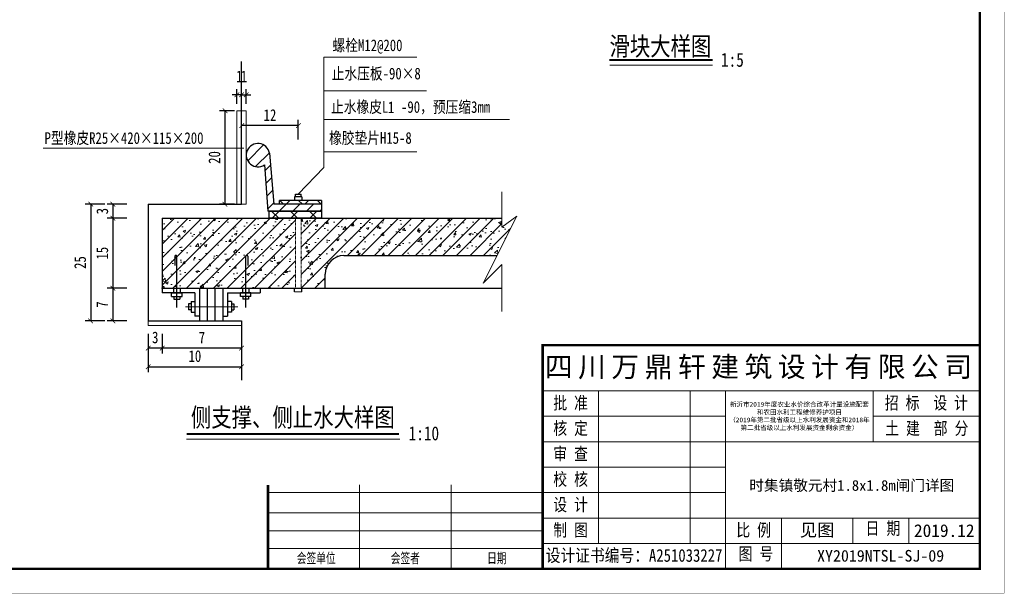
# Model space of a CAD drawing. Extents: x 36231 to 595326, y 3059 to 3871788.
# Tile 22 of 143: x 584792 to 585003, y 3863592 to 3863715. Entities that reach past the tile are written whole.
import ezdxf
from ezdxf.enums import TextEntityAlignment as Align
from ezdxf.lldxf.tags import DXFTag

# ---------------------------------------------------------------- set-up
doc = ezdxf.new("R2010")
doc.units = 0
doc.header["$PDMODE"] = 32
doc.header["$PDSIZE"] = 0.2
doc.linetypes.add('HIDDEN', pattern=[0.375, 0.25, -0.125])
doc.layers.get('0').update_dxf_attribs({"linetype": 'CONTINUOUS'})
doc.layers.get('Defpoints').update_dxf_attribs({"linetype": 'CONTINUOUS'})
for name, color, linetype, lineweight in [('0.13文字', 3, 'CONTINUOUS', 13), ('BIAOZHU', 8, 'CONTINUOUS', 13), ('图框１', 5, 'CONTINUOUS', 60), ('文字', 7, 'CONTINUOUS', 15), ('文字层', 7, 'CONTINUOUS', 15), ('标注', 6, 'CONTINUOUS', 9), ('标注线', 7, 'CONTINUOUS', 18), ('细实线', 3, 'CONTINUOUS', 20), ('细线', 7, 'CONTINUOUS', 15), ('虚线', 251, 'HIDDEN', 15), ('轮廓西线', 1, 'CONTINUOUS', 15)]:
    doc.layers.add(name, color=color, linetype=linetype, lineweight=lineweight)
doc.layers.add('图层4', color=255, linetype='CONTINUOUS')
doc.styles.add('-仿宋_GB2312', font='仿宋_GB2312_0.ttf')
doc.styles.add('HZTXT', font='仿宋_GB2312_0.ttf', dxfattribs={"width": 0.8, "height": 2.5})
doc.styles.add('LYJFS', font='times.ttf', dxfattribs={"width": 0.7})
tags = doc.linetypes.add('DASHDOT2', pattern=[0.5, 0.25, -0.125, 0, -0.125]).pattern_tags.tags
tags[10:11] = [DXFTag(74, 4), DXFTag(75, 0), DXFTag(340, '0'), DXFTag(46, 1.0), DXFTag(50, 0.0), DXFTag(44, 0.0), DXFTag(45, 0.0)]
tags[8:9] = [DXFTag(74, 4), DXFTag(75, 0), DXFTag(340, '0'), DXFTag(46, 1.0), DXFTag(50, 0.0), DXFTag(44, 0.0), DXFTag(45, 0.0)]
tags[6:7] = [DXFTag(74, 4), DXFTag(75, 0), DXFTag(340, '0'), DXFTag(46, 1.0), DXFTag(50, 0.0), DXFTag(44, 0.0), DXFTag(45, 0.0)]
tags[4:5] = [DXFTag(74, 4), DXFTag(75, 0), DXFTag(340, '0'), DXFTag(46, 1.0), DXFTag(50, 0.0), DXFTag(44, 0.0), DXFTag(45, 0.0)]
doc.dimstyles.new('工作室标准标注', dxfattribs={"dimtxt": 2.5, "dimasz": 1, "dimexe": 1.2, "dimexo": 1.5, "dimgap": 1, "dimtad": 1, "dimdec": 1, "dimzin": 0, "dimdsep": 46, "dimtxsty": 'HZTXT', "dimblk": 'ARCHTICK', "dimcen": 0.09, "dimadec": 0, "dimazin": 0, "dimtfac": 0.09, "dimtdec": 1, "dimtofl": 0, "dimtmove": 2, "dimatfit": 3, "dimldrblk": 'ARCHTICK', "dimfxl": 3, "dimfxlon": 1, "dimtolj": 1, "dimtzin": 0, "dimarcsym": 0})
pattern_1 = [(50, (584822.3202, 3863657.0737), (5.46554, -0.47817), [0.5715, -6.2865]), (355, (584822.32, 3863657.0737), (-1.0573, 5.7317), [0.4572, -5.0292]), (100.451, (584822.7757, 3863657.034), (4.40828, 5.2535), [0.4857, -5.3427]), (46.184, (584822.32, 3863658.598), (8.1324, -1.26127), [0.85725, -9.42975]), (96.636, (584822.998, 3863658.4926), (7.1221, 7.4228), [0.72855, -8.01405]), (351.184, (584822.32, 3863658.598), (7.1221, 7.42275), [0.6858, -7.5438]), (21, (584823.0822, 3863658.2167), (4.54845, -3.06797), [0.5715, -6.2865]), (326, (584823.082, 3863658.2167), (1.85406, 5.52564), [0.4572, -5.0292]), (71.4514, (584823.4613, 3863657.961), (6.4025, 2.4577), [0.4857, -5.3427]), (37.5, (584822.3202, 3863657.0737), (0.09266, 2.53665), [0, -4.96824, 0, -5.1054, 0, -5.04825]), (7.5, (584822.3202, 3863657.0737), (2.00459, 3.00542), [0, -2.91084, 0, -4.85394, 0, -1.92405]), (327.5, (584820.621, 3863657.0737), (4.06772, -0.17186), [0, -1.905, 0, -5.9436, 0, -7.8867]), (317.5, (584819.859, 3863657.0737), (4.44388, 0.7628), [0, -2.4765, 0, -3.94716, 0, -5.6007])]
pattern_2 = [(225, (587170.1835, 3863361.6122), (2.0205576, -2.0205576), []), (315, (587170.1835, 3863361.6122), (2.0205576, 2.0205576), [])]

# ---------------------------------------------------------------- blocks, each defined once
blk = doc.blocks.new('_ARCHTICK')
at = {"color": 0, "linetype": 'ByBlock', "const_width": 0.15}
blk.add_lwpolyline([(-0.5, -0.5), (0.5, 0.5)], dxfattribs=at)
blk = doc.blocks.new('*D1821')
at = {"layer": 'Defpoints', "color": 0, "lineweight": 13}
for p in [(584819.32, 3863675.07), (584811.74, 3863672.07), (584814.65, 3863672.07)]:
    blk.add_point(p, dxfattribs=at)
at = {"layer": '细实线', "color": 0, "lineweight": -2}
for p, q in [((584814.74, 3863675.07), (584810.54, 3863675.07)), ((584811.74, 3863675.07), (584811.74, 3863672.07)), ((584813.15, 3863672.07), (584810.54, 3863672.07))]:
    blk.add_line(p, q, dxfattribs=at)
for p, rotation in [((584811.74, 3863675.07), 90), ((584811.74, 3863672.07), 270)]:
    blk.add_blockref('_ARCHTICK', p, dxfattribs=dict(at, rotation=rotation))
at = {"layer": '细实线', "color": 0, "lineweight": 9, "insert": (584809.49, 3863673.57), "char_height": 2.5, "attachment_point": 5, "rotation": 90, "style": 'HZTXT'}
blk.add_mtext('\\A1;3', dxfattribs=at)
blk = doc.blocks.new('*D1822')
at = {"layer": 'Defpoints', "color": 0, "lineweight": 13}
for p in [(584827.32, 3863672.07), (584811.74, 3863657.07), (584822.32, 3863657.07)]:
    blk.add_point(p, dxfattribs=at)
at = {"layer": '细实线', "color": 0, "lineweight": -2}
for p, q in [((584814.74, 3863672.07), (584810.54, 3863672.07)), ((584811.74, 3863672.07), (584811.74, 3863657.07)), ((584814.74, 3863657.07), (584810.54, 3863657.07))]:
    blk.add_line(p, q, dxfattribs=at)
for p, rotation in [((584811.74, 3863672.07), 90), ((584811.74, 3863657.07), 270)]:
    blk.add_blockref('_ARCHTICK', p, dxfattribs=dict(at, rotation=rotation))
at = {"layer": '细实线', "color": 0, "lineweight": 9, "insert": (584809.49, 3863664.57), "char_height": 2.5, "attachment_point": 5, "rotation": 90, "style": 'HZTXT'}
blk.add_mtext('\\A1;15', dxfattribs=at)
blk = doc.blocks.new('*D1823')
at = {"layer": 'Defpoints', "color": 0, "lineweight": 13}
for p in [(584822.32, 3863657.07), (584811.74, 3863650.07), (584819.32, 3863650.07)]:
    blk.add_point(p, dxfattribs=at)
at = {"layer": '细实线', "color": 0, "lineweight": -2}
for p, q in [((584814.74, 3863657.07), (584810.54, 3863657.07)), ((584811.74, 3863657.07), (584811.74, 3863650.07)), ((584814.74, 3863650.07), (584810.54, 3863650.07))]:
    blk.add_line(p, q, dxfattribs=at)
for p, rotation in [((584811.74, 3863657.07), 90), ((584811.74, 3863650.07), 270)]:
    blk.add_blockref('_ARCHTICK', p, dxfattribs=dict(at, rotation=rotation))
at = {"layer": '细实线', "color": 0, "lineweight": 9, "insert": (584809.49, 3863653.57), "char_height": 2.5, "attachment_point": 5, "rotation": 90, "style": 'HZTXT'}
blk.add_mtext('\\A1;7', dxfattribs=at)
blk = doc.blocks.new('*D1824')
at = {"layer": 'Defpoints', "color": 0, "lineweight": 13}
for p in [(584839.32, 3863691.9), (584851.45, 3863677.21), (584839.32, 3863675.07)]:
    blk.add_point(p, dxfattribs=at)
at = {"layer": '细实线', "color": 0, "lineweight": -2}
for p, q in [((584839.32, 3863688.9), (584839.32, 3863693.1)), ((584851.45, 3863691.9), (584839.32, 3863691.9)), ((584851.45, 3863688.9), (584851.45, 3863693.1))]:
    blk.add_line(p, q, dxfattribs=at)
at = {"layer": '细实线', "color": 0, "lineweight": -2, "rotation": 180}
blk.add_blockref('_ARCHTICK', (584839.32, 3863691.9), dxfattribs=at)
at = {"layer": '细实线', "color": 0, "lineweight": -2}
blk.add_blockref('_ARCHTICK', (584851.45, 3863691.9), dxfattribs=at)
at = {"layer": '细实线', "color": 0, "lineweight": 9, "insert": (584845.39, 3863694.15), "char_height": 2.5, "attachment_point": 5, "style": 'HZTXT'}
blk.add_mtext('\\A1;12', dxfattribs=at)
blk = doc.blocks.new('*D1883')
at = {"layer": 'Defpoints', "color": 0, "lineweight": 13}
for p in [(584819.32, 3863675.07), (584807, 3863650.07), (584819.32, 3863650.07)]:
    blk.add_point(p, dxfattribs=at)
at = {"layer": '细实线', "color": 0, "lineweight": -2}
for p, q in [((584810, 3863675.07), (584805.8, 3863675.07)), ((584807, 3863675.07), (584807, 3863650.07)), ((584810, 3863650.07), (584805.8, 3863650.07))]:
    blk.add_line(p, q, dxfattribs=at)
for p, rotation in [((584807, 3863675.07), 90), ((584807, 3863650.07), 270)]:
    blk.add_blockref('_ARCHTICK', p, dxfattribs=dict(at, rotation=rotation))
at = {"layer": '细实线', "color": 0, "lineweight": 9, "insert": (584804.75, 3863662.57), "char_height": 2.5, "attachment_point": 5, "rotation": 90, "style": 'HZTXT'}
blk.add_mtext('\\A1;25', dxfattribs=at)
blk = doc.blocks.new('*D1847')
at = {"layer": 'Defpoints', "color": 0, "lineweight": 13}
for p in [(584839.32, 3863695.07), (584835.75, 3863675.07), (584839.32, 3863675.07)]:
    blk.add_point(p, dxfattribs=at)
at = {"layer": '细实线', "color": 0, "lineweight": -2}
for p, q in [((584837.82, 3863695.07), (584834.55, 3863695.07)), ((584835.75, 3863695.07), (584835.75, 3863675.07)), ((584837.82, 3863675.07), (584834.55, 3863675.07))]:
    blk.add_line(p, q, dxfattribs=at)
for p, rotation in [((584835.75, 3863695.07), 90), ((584835.75, 3863675.07), 270)]:
    blk.add_blockref('_ARCHTICK', p, dxfattribs=dict(at, rotation=rotation))
at = {"layer": '细实线', "color": 0, "lineweight": 9, "insert": (584833.5, 3863685.07), "char_height": 2.5, "attachment_point": 5, "rotation": 90, "style": 'HZTXT'}
blk.add_mtext('\\A1;20', dxfattribs=at)
blk = doc.blocks.new('*D1848')
at = {"layer": 'Defpoints', "color": 0, "lineweight": 13}
for p in [(584839.32, 3863698.48), (584838.32, 3863695.07), (584839.32, 3863695.07)]:
    blk.add_point(p, dxfattribs=at)
at = {"layer": '细实线', "color": 0, "lineweight": -2}
for p, q in [((584838.32, 3863696.57), (584838.32, 3863699.68)), ((584839.32, 3863696.57), (584839.32, 3863699.68)), ((584838.32, 3863698.48), (584837.32, 3863698.48)), ((584839.32, 3863698.48), (584840.32, 3863698.48))]:
    blk.add_line(p, q, dxfattribs=at)
blk.add_blockref('_ARCHTICK', (584838.32, 3863698.48), dxfattribs=at)
at = {"layer": '细实线', "color": 0, "lineweight": -2, "rotation": 180}
blk.add_blockref('_ARCHTICK', (584839.32, 3863698.48), dxfattribs=at)
at = {"layer": '细实线', "color": 0, "lineweight": 9, "insert": (584838.82, 3863702.43), "char_height": 2.5, "attachment_point": 5, "style": 'HZTXT'}
blk.add_mtext('\\A1;1', dxfattribs=at)
blk = doc.blocks.new('*D1805')
at = {"layer": 'Defpoints', "color": 0, "lineweight": 13}
for p in [(584839.32, 3863698.48), (584839.32, 3863695.07), (584840.32, 3863695.07)]:
    blk.add_point(p, dxfattribs=at)
at = {"layer": '细实线', "color": 0, "lineweight": -2}
for p, q in [((584839.32, 3863696.57), (584839.32, 3863699.68)), ((584840.32, 3863696.57), (584840.32, 3863699.68)), ((584839.32, 3863698.48), (584838.32, 3863698.48)), ((584840.32, 3863698.48), (584841.32, 3863698.48))]:
    blk.add_line(p, q, dxfattribs=at)
blk.add_blockref('_ARCHTICK', (584839.32, 3863698.48), dxfattribs=at)
at = {"layer": '细实线', "color": 0, "lineweight": -2, "rotation": 180}
blk.add_blockref('_ARCHTICK', (584840.32, 3863698.48), dxfattribs=at)
at = {"layer": '细实线', "color": 0, "lineweight": 9, "insert": (584839.82, 3863702.43), "char_height": 2.5, "attachment_point": 5, "style": 'HZTXT'}
blk.add_mtext('\\A1;1', dxfattribs=at)
blk = doc.blocks.new('eesz')
at = {"layer": '图框１', "color": 7, "const_width": 0.467}
blk.add_lwpolyline([(25244.5, -497.6), (25244.5, -1980.6), (27344.5, -1980.6), (27344.5, -497.6)], close=True, dxfattribs=at)
blk.add_lwpolyline([(25244.5, -497.6), (25244.5, -1980.6), (27344.5, -1980.6), (27344.5, -497.6)], close=True, dxfattribs=at)
at = {"layer": '图框１', "color": 5, "const_width": 0.467}
blk.add_lwpolyline([(25244.5, -497.6), (25244.5, -1980.6), (27344.5, -1980.6), (27344.5, -497.6)], close=True, dxfattribs=at)
at = {"layer": '图框１', "color": 7}
blk.add_lwpolyline([(25322.3, -518.3, 3.11, 3.11, 0), (27318.5, -518.3, 2.59, 2.59, 0), (27318.5, -1954.6, 2.59, 2.59, 0), (25322.3, -1954.6, 2.59, 2.59, 0)], format="xyseb", close=True, dxfattribs=at)
blk.add_lwpolyline([(25322.3, -518.3, 3.11, 3.11, 0), (27318.5, -518.3, 2.59, 2.59, 0), (27318.5, -1954.6, 2.59, 2.59, 0), (25322.3, -1954.6, 2.59, 2.59, 0)], format="xyseb", close=True, dxfattribs=at)
at = {"layer": '图框１', "color": 5}
blk.add_lwpolyline([(25322.3, -518.3, 3.11, 3.11, 0), (27318.5, -518.3, 2.59, 2.59, 0), (27318.5, -1954.6, 2.59, 2.59, 0), (25322.3, -1954.6, 2.59, 2.59, 0)], format="xyseb", close=True, dxfattribs=at)
at = {"layer": '细线', "color": 7}
for p, q in [((26850.3, -1715.1), (27318.5, -1715.1)), ((26850.3, -1764.1), (27318.5, -1764.1)), ((26910.2, -1764.1), (26910.2, -1927.4)), ((27008.2, -1764.1), (27008.2, -1927.4)), ((27046.3, -1764.1), (27046.3, -1954.6)), ((27204.2, -1764.1), (27204.2, -1818.5)), ((26850.3, -1791.3), (27046.3, -1791.3)), ((27204.2, -1791.3), (27318.5, -1791.3)), ((26850.3, -1818.5), (27318.5, -1818.5)), ((26850.3, -1845.7), (27046.3, -1845.7)), ((26654.3, -1864.8), (26654.3, -1954.6)), ((26752.3, -1864.8), (26752.3, -1954.6)), ((26556.3, -1873), (26850.3, -1873)), ((26850.3, -1873), (27046.3, -1873)), ((26556.3, -1894.7), (26850.3, -1894.7)), ((26850.3, -1900.2), (27318.5, -1900.2)), ((27106.2, -1900.2), (27106.2, -1954.6)), ((27182.4, -1900.2), (27182.4, -1927.4)), ((27242.3, -1900.2), (27242.3, -1927.4)), ((26556.3, -1913.8), (26850.3, -1913.8)), ((26850.3, -1927.4), (27318.5, -1927.4)), ((26556.3, -1932.9), (26850.3, -1932.9))]:
    blk.add_line(p, q, dxfattribs=at)
at = {"layer": '细线', "color": 7, "const_width": 2.72}
for points in [[(27318.5, -1715.1), (26850.3, -1715.1), (26850.3, -1954.6)], [(26556.3, -1864.8), (26556.3, -1954.6)]]:
    blk.add_lwpolyline(points, dxfattribs=at)
at = {"layer": '文字', "color": 7, "line_spacing_factor": 0.5, "style": '-仿宋_GB2312'}
for s, insert, char_height, width, attachment_point in [('{\\fSimSun|b0|i0|c134|p2;\\T1.2;\\C256;四川万鼎轩建筑设计有限公司}', (27084.4, -1739.6), 21.778, 468.222, 5), ('{\\W0.8;批 准}', (26880.3, -1777.7), 13.611, 59.889, 5), ('{\\W0.8;招 标  设 计}', (27261.3, -1777.7), 13.611, 114.153, 5), ('{\\W0.8;核 定}', (26880.3, -1804.9), 13.611, 59.889, 5), ('{\\W0.8;土 建  部 分}', (27261.7, -1804.9), 13.611, 114.902, 5), ('{\\W0.8;审 查}', (26880.3, -1832.1), 13.611, 59.889, 5), ('{\\W0.8;校 核}', (26880.3, -1859.4), 13.611, 59.889, 5), ('{\\W0.8;设 计}', (26880.3, -1886.6), 13.611, 59.889, 5), ('{\\W0.8;制 图}', (26880.3, -1913.8), 13.611, 59.889, 5), ('{\\W0.8;比 例}', (27076.3, -1913.8), 13.611, 59.889, 5), ('见图', (27144.3, -1913.8), 13.61, 76.222, 5), ('{\\W0.8;日 期}', (27196.2, -1904.4), 13.611, 54.508, 1), ('2019.12', (27280.4, -1913.8), 13.61, 76.222, 5), ('{\\W0.7; 会签单位}', (26605.3, -1943.7), 10.889, 98, 5), ('{\\W0.7;会签者}', (26703.3, -1943.7), 10.889, 98, 5), ('{\\W0.7;日期}', (26801.3, -1943.7), 10.89, 98, 5), ('{\\W0.85;设计证书编号：A251033227}', (26948.3, -1941), 13.611, 196, 5), ('{\\W0.8;图 号}', (27060.1, -1931.7), 13.611, 54.508, 1)]:
    blk.add_mtext(s, dxfattribs=dict(at, insert=insert, char_height=char_height, width=width, attachment_point=attachment_point))
at = {"layer": '文字', "color": 7, "insert": (27125.3, -1791.3), "char_height": 5, "width": 157.889, "attachment_point": 5, "style": '-仿宋_GB2312'}
blk.add_mtext('新沂市2019年度农业水价综合改革计量设施配套\\P和农田水利工程维修养护项目\\P（2019年第二批省级以上水利发展资金和2018年\\P第二批省级以上水利发展资金剩余资金）', dxfattribs=at)

msp = doc.modelspace()

# ---------------------------------------------------------------- hatches: boundary and pattern name
at = {"layer": 'BIAOZHU'}
h = msp.add_hatch(dxfattribs=at)
h.set_pattern_fill('ANSI31', color=256, scale=0.65, style=0)
h.set_pattern_definition([(45, (611346.0556, 3880751.091), (-1.45929162, 1.45929162), [])])
h.paths.add_polyline_path([(584844.2, 3863683.49), (584844.95, 3863673.57), (584856.45, 3863673.57), (584856.45, 3863675.07), (584846.21, 3863675.07), (584845.28, 3863686.01, 3.353267)])
h = msp.add_hatch(dxfattribs=at)
h.set_pattern_fill('ANSI31', color=256, scale=0.65, style=0)
h.set_pattern_definition([(45, (584852.0516, 3863657.0737), (-1.45929, 1.45929), [])])
edge = h.paths.add_edge_path()
edge.add_line((584861.22, 3863664.07), (584894.03, 3863664.07))
edge.add_line((584894.03, 3863664.07), (584898.26, 3863672.52))
edge.add_line((584898.26, 3863672.52), (584895.07, 3863670.14))
edge.add_line((584895.07, 3863670.14), (584895.07, 3863672.07))
edge.add_line((584895.07, 3863672.07), (584852.05, 3863672.07))
edge.add_line((584852.05, 3863672.07), (584852.05, 3863657.07))
edge.add_line((584852.05, 3863657.07), (584857.22, 3863657.07))
edge.add_line((584857.22, 3863657.07), (584857.22, 3863660.07))
edge.add_arc((584861.22, 3863660.07), 4, 90, 180, ccw=False)
h = msp.add_hatch(dxfattribs=at)
h.set_pattern_fill('AR-CONC', color=256, scale=0.03, style=0)
h.set_pattern_definition(pattern_1)
edge = h.paths.add_edge_path()
edge.add_line((584861.22, 3863664.07), (584894.03, 3863664.07))
edge.add_line((584894.03, 3863664.07), (584898.26, 3863672.52))
edge.add_line((584898.26, 3863672.52), (584895.07, 3863670.14))
edge.add_line((584895.07, 3863670.14), (584895.07, 3863672.07))
edge.add_line((584895.07, 3863672.07), (584852.05, 3863672.07))
edge.add_line((584852.05, 3863672.07), (584852.05, 3863657.07))
edge.add_line((584852.05, 3863657.07), (584857.22, 3863657.07))
edge.add_line((584857.22, 3863657.07), (584857.22, 3863660.07))
edge.add_arc((584861.22, 3863660.07), 4, 90, 180, ccw=False)
h = msp.add_hatch(dxfattribs=at)
h.set_pattern_fill('AR-CONC', color=256, scale=0.03, style=0)
h.set_pattern_definition(pattern_1)
h.paths.add_polyline_path([(584850.85, 3863672.07), (584845.25, 3863672.07), (584822.32, 3863672.07), (584822.32, 3863657.07), (584836.32, 3863657.07), (584850.85, 3863657.07)])
h = msp.add_hatch(dxfattribs=at)
h.set_pattern_fill('ANSI31', color=256, scale=0.65, style=0)
h.set_pattern_definition([(45, (585850.4162, 3863757.7211), (-1.4592916, 1.4592916), [])])
h.paths.add_polyline_path([(584850.85, 3863672.07), (584845.25, 3863672.07), (584822.32, 3863672.07), (584822.32, 3863657.07), (584836.32, 3863657.07), (584850.85, 3863657.07)])
at = {"layer": '标注线'}
h = msp.add_hatch(dxfattribs=at)
h.set_pattern_fill('ANSI37', scale=0.9, angle=180, style=0)
h.set_pattern_definition(pattern_2)
h.paths.add_polyline_path([(584856.45, 3863675.87), (584847.45, 3863675.87), (584847.45, 3863675.07), (584856.45, 3863675.07)])
h = msp.add_hatch(dxfattribs=at)
h.set_pattern_fill('ANSI37', scale=0.9, angle=180, style=0)
h.set_pattern_definition(pattern_2)
h.paths.add_polyline_path([(584845.25, 3863673.57), (584845.25, 3863672.07), (584856.45, 3863672.07), (584856.45, 3863673.57)])

# ---------------------------------------------------------------- linework, layer by layer
at = {"layer": '图层4', "color": 7}
for p, q in [((584852.25, 3863676.67), (584850.65, 3863676.67)), ((584850.65, 3863676.67), (584850.65, 3863675.87)), ((584850.85, 3863676.67), (584850.85, 3863677.21)), ((584850.85, 3863677.21), (584852.05, 3863677.21)), ((584852.05, 3863676.67), (584852.05, 3863677.21)), ((584852.25, 3863676.67), (584852.25, 3863675.87)), ((584850.65, 3863656.27), (584850.65, 3863657.07)), ((584852.25, 3863656.27), (584852.25, 3863657.07))]:
    msp.add_line(p, q, dxfattribs=at)
at = {"layer": '标注', "color": 7}
msp.add_line((584852.25, 3863656.27), (584850.65, 3863656.27), dxfattribs=at)
at = {"layer": '标注线', "color": 7}
for p, q in [((584918.16, 3863704.86), (584940.17, 3863704.86)), ((584827.53, 3863624.77), (584873.23, 3863624.77))]:
    msp.add_line(p, q, dxfattribs=at)
at = {"layer": '标注线', "color": 7, "lineweight": 15}
msp.add_line((584839.32, 3863675.07), (584839.32, 3863675.07), dxfattribs=at)
msp.add_line((584839.32, 3863675.07), (584839.32, 3863675.07), dxfattribs=at)
at = {"layer": '标注线', "color": 7, "const_width": 0.4}
for points in [[(584918.06, 3863705.93), (584940.17, 3863705.93)], [(584827.53, 3863625.84), (584873.03, 3863625.84)]]:
    msp.add_lwpolyline(points, dxfattribs=at)
at = {"layer": '细实线', "lineweight": 9}
for p, q in [((584876.81, 3863706.52), (584856.94, 3863706.52)), ((584856.94, 3863682.9), (584856.94, 3863706.52)), ((584878.91, 3863699.32), (584856.94, 3863699.32)), ((584896.68, 3863693.18), (584856.94, 3863693.18)), ((584839.79, 3863687.03), (584796.81, 3863687.03)), ((584876.81, 3863686.3), (584856.94, 3863686.3)), ((584851.45, 3863677.21), (584856.94, 3863682.9)), ((584895.07, 3863677.68), (584895.07, 3863670.14)), ((584898.26, 3863672.52), (584891.07, 3863658.14)), ((584895.07, 3863670.14), (584898.26, 3863672.52)), ((584891.07, 3863658.14), (584895.07, 3863662.14)), ((584895.07, 3863662.14), (584895.07, 3863652.07))]:
    msp.add_line(p, q, dxfattribs=at)
at = {"layer": '细实线', "color": 1, "linetype": 'DASHDOT2', "ltscale": 3.5}
msp.add_line((584838.49, 3863653.07), (584827.31, 3863653.07), dxfattribs=at)
at = {"layer": '虚线', "color": 7, "ltscale": 0.1}
for p, q in [((584850.85, 3863657.07), (584850.85, 3863672.07)), ((584852.05, 3863657.07), (584852.05, 3863672.07))]:
    msp.add_line(p, q, dxfattribs=at)
at = {"layer": '轮廓西线', "color": 4, "lineweight": 30}
for p, q in [((584839.32, 3863675.07), (584839.32, 3863705.62)), ((584845.28, 3863686.01), (584846.21, 3863675.07)), ((584844.2, 3863683.49), (584844.95, 3863673.57)), ((584819.32, 3863675.07), (584819.32, 3863650.07)), ((584819.32, 3863675.07), (584839.32, 3863675.07)), ((584856.45, 3863675.07), (584846.21, 3863675.07)), ((584856.45, 3863675.87), (584847.45, 3863675.87)), ((584847.45, 3863675.07), (584847.45, 3863675.87)), ((584856.45, 3863675.87), (584856.45, 3863673.57)), ((584856.45, 3863673.57), (584844.95, 3863673.57)), ((584845.25, 3863672.07), (584845.25, 3863673.57)), ((584845.25, 3863673.57), (584856.45, 3863673.57)), ((584856.45, 3863673.57), (584856.45, 3863672.07)), ((584822.32, 3863672.07), (584822.32, 3863657.07)), ((584822.32, 3863672.07), (584895.07, 3863672.07)), ((584856.45, 3863672.07), (584845.25, 3863672.07)), ((584825.02, 3863663.9), (584825.02, 3863661.93)), ((584825.45, 3863652.91), (584825.45, 3863663.9)), ((584840.2, 3863652.91), (584840.2, 3863663.9)), ((584840.62, 3863663.9), (584840.62, 3863661.93)), ((584861.22, 3863664.07), (584894.03, 3863664.07)), ((584857.22, 3863657.07), (584857.22, 3863660.07)), ((584822.32, 3863657.07), (584895.07, 3863657.07)), ((584822.32, 3863657.07), (584836.32, 3863657.07)), ((584822.32, 3863657.07), (584822.32, 3863656.07)), ((584829.32, 3863656.07), (584822.32, 3863656.07)), ((584824.32, 3863655.27), (584824.32, 3863656.07)), ((584824.32, 3863656.07), (584826.57, 3863656.07)), ((584824.75, 3863657.07), (584824.75, 3863656.07)), ((584824.75, 3863657.07), (584824.75, 3863656.07)), ((584826.15, 3863657.07), (584826.15, 3863656.07)), ((584826.57, 3863655.27), (584826.57, 3863656.07)), ((584829.32, 3863656.07), (584829.32, 3863651.07)), ((584830.32, 3863657.07), (584830.32, 3863650.07)), ((584831.99, 3863650.07), (584831.99, 3863657.07)), ((584833.65, 3863650.07), (584833.65, 3863657.07)), ((584835.32, 3863657.07), (584835.32, 3863650.07)), ((584836.32, 3863656.07), (584836.32, 3863651.07)), ((584836.32, 3863656.07), (584843.32, 3863656.07)), ((584839.07, 3863655.27), (584839.07, 3863656.07)), ((584841.32, 3863656.07), (584839.07, 3863656.07)), ((584839.5, 3863657.07), (584839.5, 3863656.07)), ((584840.9, 3863657.07), (584840.9, 3863656.07)), ((584840.9, 3863657.07), (584840.9, 3863656.07)), ((584841.32, 3863655.27), (584841.32, 3863656.07)), ((584843.32, 3863657.07), (584843.32, 3863656.07)), ((584824.32, 3863655.27), (584826.57, 3863655.27)), ((584824.82, 3863655.27), (584824.82, 3863654.72)), ((584824.82, 3863654.72), (584826.07, 3863654.72)), ((584826.07, 3863655.27), (584826.07, 3863654.72)), ((584827.97, 3863653.7), (584827.97, 3863652.45)), ((584828.52, 3863653.7), (584827.97, 3863653.7)), ((584828.52, 3863654.2), (584829.32, 3863654.2)), ((584828.52, 3863654.2), (584828.52, 3863651.95)), ((584837.12, 3863654.2), (584836.32, 3863654.2)), ((584837.12, 3863654.2), (584837.12, 3863651.95)), ((584837.12, 3863653.7), (584837.67, 3863653.7)), ((584837.67, 3863653.7), (584837.67, 3863652.45)), ((584841.32, 3863655.27), (584839.07, 3863655.27)), ((584839.57, 3863655.27), (584839.57, 3863654.72)), ((584840.82, 3863654.72), (584839.57, 3863654.72)), ((584840.82, 3863655.27), (584840.82, 3863654.72)), ((584828.52, 3863652.45), (584827.97, 3863652.45)), ((584828.52, 3863651.95), (584829.32, 3863651.95)), ((584837.12, 3863651.95), (584836.32, 3863651.95)), ((584837.12, 3863652.45), (584837.67, 3863652.45)), ((584819.32, 3863650.07), (584839.32, 3863650.07)), ((584830.32, 3863651.07), (584829.32, 3863651.07)), ((584835.32, 3863651.07), (584836.32, 3863651.07)), ((584839.32, 3863650.07), (584839.32, 3863637.39))]:
    msp.add_line(p, q, dxfattribs=at)
at = {"layer": '轮廓西线', "color": 7, "lineweight": 15}
for p, q in [((584838.32, 3863695.07), (584839.32, 3863695.07)), ((584838.32, 3863675.07), (584838.32, 3863695.07)), ((584840.32, 3863695.07), (584839.32, 3863695.07)), ((584840.32, 3863675.07), (584840.32, 3863695.07)), ((584840.32, 3863675.07), (584839.32, 3863675.07)), ((584819.32, 3863650.07), (584819.32, 3863649.07)), ((584819.32, 3863649.07), (584839.32, 3863649.07))]:
    msp.add_line(p, q, dxfattribs=at)
at = {"layer": '轮廓西线', "color": 4, "lineweight": 30}
for centre, radius, start, end in [((584842.82, 3863685.57), 2.5, 10, 303.5782), ((584825.23, 3863663.9), 0.213, 0, 180), ((584840.41, 3863663.9), 0.213, 0, 180), ((584861.22, 3863660.07), 4, 90, 180)]:
    msp.add_arc(centre, radius, start, end, dxfattribs=at)

# ---------------------------------------------------------------- block references
at = {"layer": '文字层', "xscale": 0.1999999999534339, "yscale": 0.2000000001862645, "zscale": 0.2}
msp.add_blockref('eesz', (579533.71, 3863987.9), dxfattribs=at)

# ---------------------------------------------------------------- texts
at = {"layer": '0.13文字', "color": 0, "linetype": 'Continuous', "lineweight": 13, "insert": (584962.56, 3863601.02), "char_height": 2.5, "width": 66.6611, "attachment_point": 1, "style": 'LYJFS'}
msp.add_mtext('{\\fFangSong_GB2312|b0|i0|c134|p49;\\W1;XY2019NTSL-SJ-09}', dxfattribs=at)
at = {"layer": '文字', "color": 7, "insert": (584948.04, 3863615.99), "char_height": 2.3, "width": 72.3832, "attachment_point": 1, "style": '-仿宋_GB2312'}
msp.add_mtext('\\A1;时集镇敬元村{\\A0;1.8x1.8m闸门详图}', dxfattribs=at)
at = {"layer": '细实线', "lineweight": 9, "style": '-仿宋_GB2312', "width": 0.8}
for s, p in [('螺栓M12@200', (584866.28, 3863709)), ('止水压板-90×8', (584868.15, 3863703.09)), ('止水橡皮L  -90，预压缩3mm', (584875.5, 3863695.89)), ('P型橡皮R25×420×115×200', (584814.14, 3863689.28)), ('橡胶垫片H15-8', (584866.9, 3863689.3))]:
    msp.add_text(s, height=2.5, dxfattribs=at).set_placement(p, align=Align.MIDDLE)
at = {"layer": '细实线', "color": 7, "style": '-仿宋_GB2312', "width": 0.8}
for s, height, p in [('滑块大样图', 4, (584918.09, 3863706.89)), ('1:5', 3, (584941.97, 3863704.49)), ('侧支撑、侧止水大样图', 4, (584828.46, 3863627.42)), ('1:10', 3, (584875.08, 3863624.5))]:
    msp.add_text(s, height=height, dxfattribs=at).set_placement(p)
at = {"layer": '细实线', "lineweight": 9, "style": '-仿宋_GB2312', "width": 0.8}
msp.add_text('1', height=2.5, dxfattribs=at).set_placement((584870.65, 3863694.56))

# ---------------------------------------------------------------- dimensions: what is measured, and where the dimension line sits
at = {"layer": '细实线', "lineweight": 9}
dim = msp.add_linear_dim(base=(584839.32, 3863698.48), p1=(584838.32, 3863695.07), p2=(584839.32, 3863695.07), dimstyle='工作室标准标注', override={"dimdec": 0}, dxfattribs=at)
dim.commit()
dim.dimension.update_dxf_attribs({"geometry": '*D1848', "text_midpoint": (584838.82, 3863702.43)})
for base, p1, p2, angle, picture, middle in [((584839.32, 3863698.48), (584840.32, 3863695.07), (584839.32, 3863695.07), 180, '*D1805', (584839.82, 3863702.43)), ((584835.75, 3863675.07), (584839.32, 3863695.07), (584839.32, 3863675.07), 90, '*D1847', (584833.5, 3863685.07)), ((584807, 3863650.07), (584819.32, 3863675.07), (584819.32, 3863650.07), 90, '*D1883', (584804.75, 3863662.57)), ((584811.74, 3863672.07), (584819.32, 3863675.07), (584814.65, 3863672.07), 90, '*D1821', (584809.49, 3863673.57)), ((584811.74, 3863657.07), (584827.32, 3863672.07), (584822.32, 3863657.07), 90, '*D1822', (584809.49, 3863664.57))]:
    dim = msp.add_linear_dim(base=base, p1=p1, p2=p2, angle=angle, dimstyle='工作室标准标注', override={"dimdec": 0}, dxfattribs=at)
    dim.commit()
    dim.dimension.update_dxf_attribs({"geometry": picture, "text_midpoint": middle})
dim = msp.add_linear_dim(base=(584839.32, 3863691.9), p1=(584851.45, 3863677.21), p2=(584839.32, 3863675.07), text='12', dimstyle='工作室标准标注', override={"dimdec": 0}, dxfattribs=at)
dim.commit()
dim.dimension.update_dxf_attribs({"geometry": '*D1824', "text_midpoint": (584845.39, 3863694.15)})
dim = msp.add_linear_dim(base=(584811.74, 3863650.07), p1=(584822.32, 3863657.07), p2=(584819.32, 3863650.07), angle=90, text='7', dimstyle='工作室标准标注', override={"dimdec": 0}, dxfattribs=at)
dim.commit()
dim.dimension.update_dxf_attribs({"geometry": '*D1823', "text_midpoint": (584809.49, 3863653.57)})
msp.add_linear_dim(base=(584822.32, 3863644.27), p1=(584819.32, 3863650.07), p2=(584822.32, 3863657.07), dimstyle='工作室标准标注', override={"dimdec": 0}, dxfattribs=at).render()
for base, p1, text in [((584839.32, 3863644.27), (584822.32, 3863657.07), '7'), ((584839.32, 3863640.27), (584819.32, 3863650.07), '10')]:
    msp.add_linear_dim(base=base, p1=p1, p2=(584839.32, 3863650.07), text=text, dimstyle='工作室标准标注', override={"dimdec": 0}, dxfattribs=at).render()

doc.saveas('drawing.dxf')
